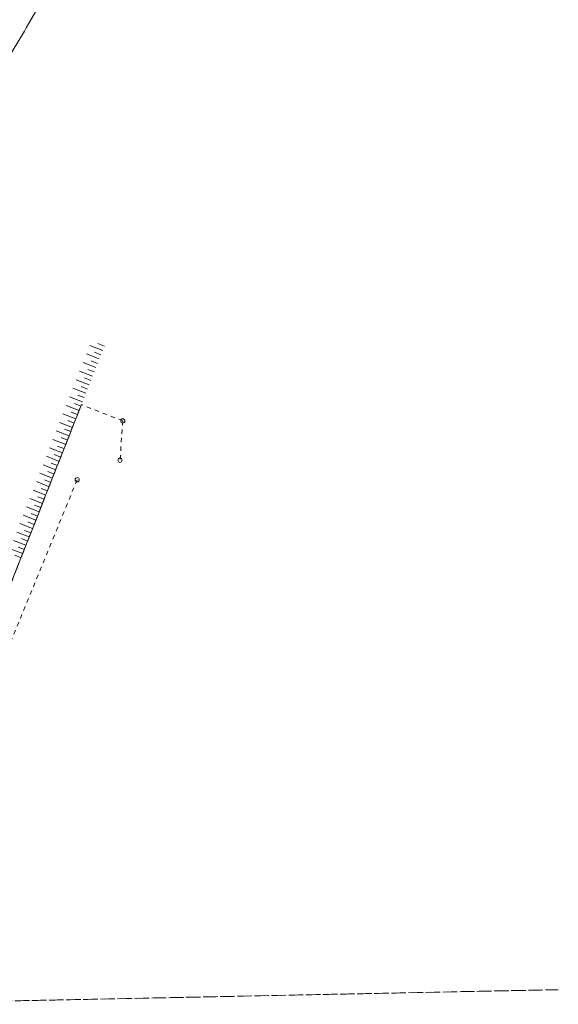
# Model space of a CAD drawing. Header units: metres. Extents: x 6541766 to 6542290, y 5894743 to 5895338.
# Tile 14 of 78: x 6541889 to 6541952, y 5894966 to 5895081. Entities that reach past the tile are written whole.
import ezdxf

# ---------------------------------------------------------------- set-up
doc = ezdxf.new("R2010")
doc.units = ezdxf.units.M
for name, pattern in [('0.5_0.5', [1, 0.5, -0.5]), ('egkk-500', [2, 1.5, -0.5]), ('egug-500', [1, 0.5, -0.5])]:
    doc.linetypes.add(name, pattern=pattern)
for name, color, linetype in [('000 Inne (niezydentyfikowane)', 7, 'Continuous'), ('217-kontur klasyfikacyjny', 7, 'Continuous'), ('218-kontur użytku gruntowego', 7, 'Continuous'), ('219-działka ewidencyjna', 7, 'Continuous'), ('przewód kanalizacyjny', 7, 'Continuous')]:
    doc.layers.add(name, color=color, linetype=linetype)
doc.layers.add('_dr_ścieki kd', color=36, linetype='Continuous', lineweight=30)
doc.layers.add('IE - podklad', color=8, linetype='Continuous', lineweight=9)

# ---------------------------------------------------------------- blocks, each defined once
blk = doc.blocks.new('blok - sanitarne pzt chelmza ng')
at = {"layer": 'przewód kanalizacyjny', "color": 34, "linetype": 'Continuous', "lineweight": 9}
for p, q in [((6542389.44, 5895080.47), (6542419.15, 5895131.69)), ((6542336.24, 5894993.24), (6542388.99, 5895079.71)), ((6542388.99, 5895079.71), (6542389.22, 5895080.09)), ((6542389.22, 5895080.09), (6542389.44, 5895080.47))]:
    blk.add_line(p, q, dxfattribs=at)
blk = doc.blocks.new('blok - podklad szary rfqfqw')
at = {"color": 8, "linetype": 'Continuous', "lineweight": 9}
for centre in [(6541900.71, 5895034.55), (6541900.38, 5895029.95), (6541895.38, 5895027.67)]:
    blk.add_circle(centre, 0.25, dxfattribs=at)
at = {"color": 8, "linetype": 'Continuous', "lineweight": 9, "extrusion": (0, 0, -1)}
for points in [[(-6541888.95, 5895079.73), (-6541888.97, 5895079.67), (-6541888.98, 5895079.75)], [(-6541888.97, 5895079.67), (-6541888.95, 5895079.73), (-6541888.95, 5895079.7)], [(-6541888.98, 5895079.75), (-6541888.97, 5895079.67), (-6541889, 5895079.67)], [(-6541888.98, 5895079.75), (-6541889, 5895079.67), (-6541889.01, 5895079.75)], [(-6541889.01, 5895079.75), (-6541889, 5895079.67), (-6541889.03, 5895079.69)], [(-6541889.01, 5895079.75), (-6541889.03, 5895079.69), (-6541889.03, 5895079.72)], [(-6541889.4, 5895080.49), (-6541889.42, 5895080.43), (-6541889.43, 5895080.51)], [(-6541889.42, 5895080.43), (-6541889.4, 5895080.49), (-6541889.4, 5895080.46)], [(-6541889.43, 5895080.51), (-6541889.42, 5895080.43), (-6541889.45, 5895080.43)], [(-6541889.43, 5895080.51), (-6541889.45, 5895080.43), (-6541889.46, 5895080.51)], [(-6541889.46, 5895080.51), (-6541889.45, 5895080.43), (-6541889.48, 5895080.45)], [(-6541889.46, 5895080.51), (-6541889.48, 5895080.45), (-6541889.48, 5895080.48)], [(-6541895.84, 5895036.42), (-6541895.84, 5895036.48), (-6541895.83, 5895036.45)], [(-6541895.84, 5895036.48), (-6541895.87, 5895036.41), (-6541895.87, 5895036.5)], [(-6541895.84, 5895036.48), (-6541895.84, 5895036.42), (-6541895.87, 5895036.41)], [(-6541895.87, 5895036.5), (-6541895.87, 5895036.41), (-6541895.9, 5895036.42)], [(-6541895.87, 5895036.5), (-6541895.9, 5895036.42), (-6541895.9, 5895036.48)], [(-6541895.9, 5895036.48), (-6541895.9, 5895036.42), (-6541895.92, 5895036.45)]]:
    blk.add_solid(points, dxfattribs=at)
at = {"layer": '000 Inne (niezydentyfikowane)', "color": 8, "linetype": 'Continuous', "lineweight": 9}
for p, q in [((6541898.36, 5895042.78), (6541896.85, 5895043.37)), ((6541898.56, 5895043.28), (6541897.81, 5895043.58)), ((6541897.96, 5895041.78), (6541896.46, 5895042.37)), ((6541897.77, 5895041.27), (6541897.01, 5895041.57)), ((6541898.16, 5895042.28), (6541897.41, 5895042.57)), ((6541897.57, 5895040.77), (6541896.07, 5895041.36)), ((6541897.37, 5895040.27), (6541896.62, 5895040.57)), ((6541896.78, 5895038.77), (6541895.28, 5895039.36)), ((6541897.18, 5895039.77), (6541895.67, 5895040.36)), ((6541896.98, 5895039.27), (6541896.23, 5895039.57)), ((6541896.39, 5895037.77), (6541894.89, 5895038.36)), ((6541896.59, 5895038.27), (6541895.84, 5895038.56)), ((6541896, 5895036.77), (6541894.5, 5895037.36)), ((6541896.19, 5895037.27), (6541895.44, 5895037.57)), ((6541895.6, 5895035.77), (6541894.11, 5895036.36)), ((6541895.8, 5895036.27), (6541895.05, 5895036.57)), ((6541895.21, 5895034.78), (6541893.72, 5895035.37)), ((6541895.41, 5895035.28), (6541894.66, 5895035.57)), ((6541894.82, 5895033.78), (6541893.33, 5895034.37)), ((6541894.63, 5895033.29), (6541893.88, 5895033.58)), ((6541895.02, 5895034.28), (6541894.27, 5895034.58)), ((6541894.04, 5895031.8), (6541892.55, 5895032.39)), ((6541894.43, 5895032.79), (6541892.94, 5895033.38)), ((6541894.23, 5895032.3), (6541893.49, 5895032.59)), ((6541893.65, 5895030.81), (6541892.16, 5895031.39)), ((6541893.84, 5895031.31), (6541893.1, 5895031.6)), ((6541893.26, 5895029.82), (6541891.78, 5895030.41)), ((6541893.45, 5895030.32), (6541892.71, 5895030.61)), ((6541892.87, 5895028.83), (6541891.39, 5895029.42)), ((6541893.07, 5895029.33), (6541892.33, 5895029.62)), ((6541892.48, 5895027.85), (6541891.01, 5895028.43)), ((6541892.68, 5895028.34), (6541891.94, 5895028.63)), ((6541892.1, 5895026.86), (6541890.62, 5895027.45)), ((6541891.9, 5895026.37), (6541891.16, 5895026.66)), ((6541892.29, 5895027.36), (6541891.55, 5895027.65)), ((6541891.32, 5895024.9), (6541889.85, 5895025.48)), ((6541891.71, 5895025.88), (6541890.23, 5895026.46)), ((6541891.52, 5895025.39), (6541890.78, 5895025.68)), ((6541890.94, 5895023.92), (6541889.47, 5895024.5)), ((6541891.13, 5895024.41), (6541890.39, 5895024.7)), ((6541890.55, 5895022.94), (6541889.08, 5895023.52)), ((6541890.74, 5895023.43), (6541890.01, 5895023.72)), ((6541890.17, 5895021.96), (6541888.7, 5895022.54)), ((6541890.36, 5895022.45), (6541889.63, 5895022.74)), ((6541889.78, 5895020.99), (6541888.32, 5895021.56)), ((6541889.97, 5895021.47), (6541889.24, 5895021.76)), ((6541889.4, 5895020.01), (6541887.94, 5895020.59)), ((6541889.21, 5895019.53), (6541888.48, 5895019.81)), ((6541889.59, 5895020.5), (6541888.86, 5895020.79)), ((6541889.02, 5895019.04), (6541887.56, 5895019.61)), ((6541888.82, 5895018.55), (6541888.09, 5895018.84))]:
    blk.add_line(p, q, dxfattribs=at)
at = {"layer": '217-kontur klasyfikacyjny', "color": 8, "linetype": 'egkk-500', "lineweight": 9}
for p, q in [((6541885.98, 5895011.33), (6541895.87, 5895036.45)), ((6541895.87, 5895036.45), (6541885.98, 5895011.33)), ((6541951.58, 5894968.09), (6541868.3, 5894966.38)), ((6541868.3, 5894966.38), (6541951.58, 5894968.09))]:
    blk.add_line(p, q, dxfattribs=at)
at = {"layer": '218-kontur użytku gruntowego', "color": 8, "linetype": 'egug-500', "lineweight": 9}
for p, q in [((6541885.98, 5895011.33), (6541895.87, 5895036.45)), ((6541895.87, 5895036.45), (6541885.98, 5895011.33)), ((6541951.58, 5894968.09), (6541868.3, 5894966.38)), ((6541868.3, 5894966.38), (6541951.58, 5894968.09))]:
    blk.add_line(p, q, dxfattribs=at)
at = {"layer": '219-działka ewidencyjna', "color": 8, "linetype": '0.5_0.5', "lineweight": 9}
for p, q in [((6541895.87, 5895036.45), (6541885.98, 5895011.33)), ((6541900.71, 5895034.55), (6541895.87, 5895036.45)), ((6541900.71, 5895034.55), (6541900.38, 5895029.95)), ((6541895.38, 5895027.67), (6541886.09, 5895005))]:
    blk.add_line(p, q, dxfattribs=at)

msp = doc.modelspace()

# ---------------------------------------------------------------- block references
at = {"layer": '_dr_ścieki kd', "lineweight": 9}
msp.add_blockref('blok - sanitarne pzt chelmza ng', (-500, 0), dxfattribs=at)
at = {"layer": 'IE - podklad'}
msp.add_blockref('blok - podklad szary rfqfqw', (0, 0), dxfattribs=at)

doc.saveas('drawing.dxf')
